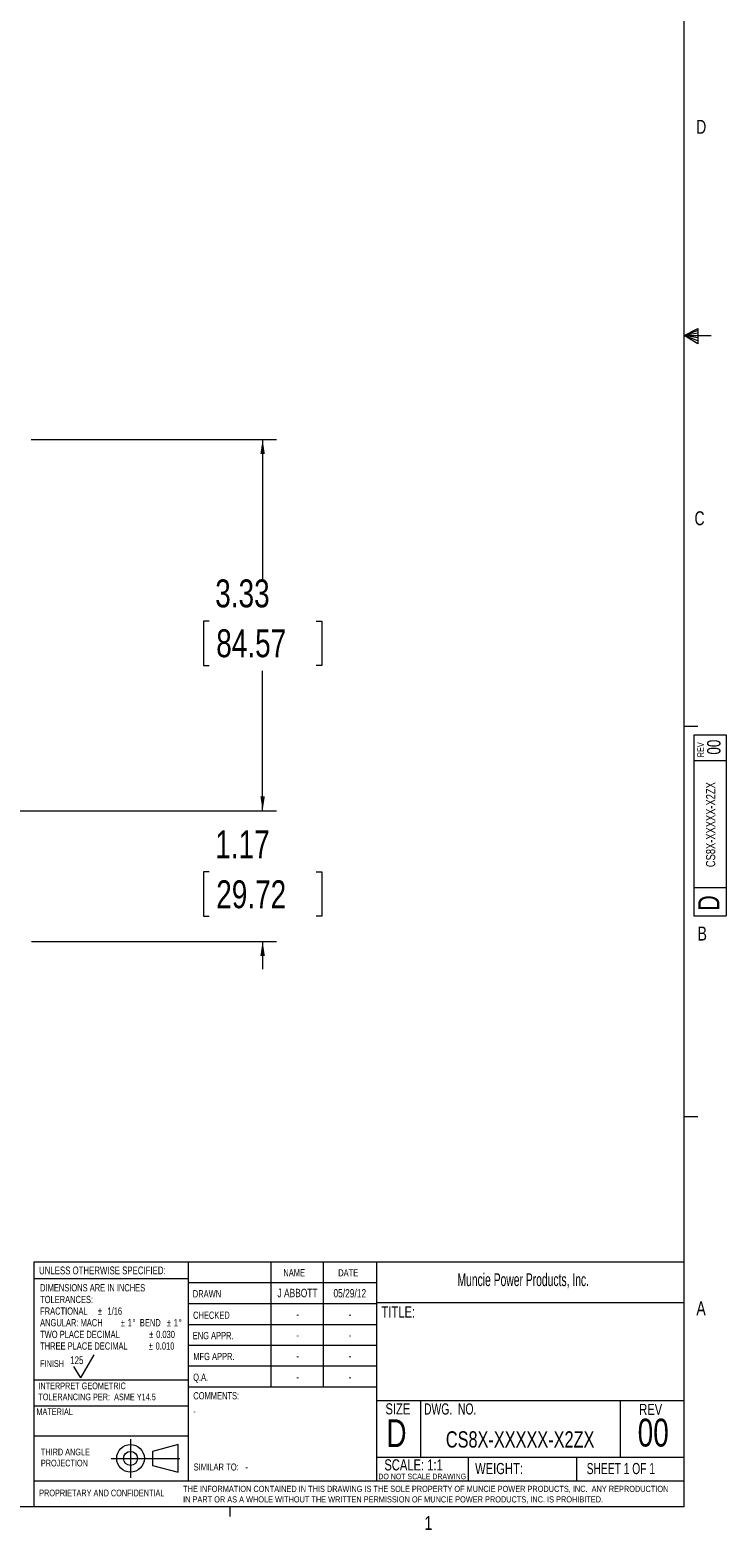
# Model space of a CAD drawing. Header units: inches. Extents: x 0.3 to 33.9, y 0.2 to 21.7.
# Tile 12 of 17: x 27.7 to 33.9, y 0.2 to 13.7. Entities that reach past the tile are written whole.
import ezdxf

# ---------------------------------------------------------------- set-up
doc = ezdxf.new("R2010")
doc.units = ezdxf.units.IN
doc.header["$MEASUREMENT"] = 0
doc.linetypes.add('CENTERX2', pattern=[0.8, 0.5, -0.1, 0.1, -0.1])
doc.layers.add('BORDER', color=7, linetype='Continuous', lineweight=15)
doc.layers.add('SLD-0', color=7, linetype='Continuous', lineweight=15)
doc.styles.add('SLDTEXTSTYLE0', font='TXT', dxfattribs={"width": 0.75})
doc.styles.add('SLDTEXTSTYLE1', font='TXT', dxfattribs={"width": 0.605})
doc.styles.add('SLDTEXTSTYLE2', font='TXT', dxfattribs={"width": 0.694444})
doc.styles.add('SLDTEXTSTYLE3', font='TXT', dxfattribs={"width": 0.6875})
doc.dimstyles.new('SLDDIMSTYLE0', dxfattribs={"dimtxt": 0.25, "dimasz": 0.13, "dimexe": 0, "dimexo": 0.0625, "dimgap": 0.0625, "dimtad": 0, "dimtih": 1, "dimtoh": 1, "dimrnd": 1e-09, "dimzin": 12, "dimdsep": 46, "dimtxsty": 'SLDTEXTSTYLE0', "dimsah": 1, "dimcen": 0.09, "dimadec": 0, "dimazin": 3, "dimtfac": 1, "dimtofl": 0, "dimtmove": 0, "dimatfit": 3, "dimfxl": 1, "dimfrac": 2, "dimtolj": 1, "dimtzin": 12, "dimarcsym": 0})
doc.dimstyles.new('SLDDIMSTYLE1', dxfattribs={"dimtxt": 0.25, "dimasz": 0.13, "dimexe": 0, "dimexo": 0.0625, "dimgap": 0.0625, "dimtad": 0, "dimtih": 1, "dimtoh": 1, "dimrnd": 1e-09, "dimzin": 12, "dimdsep": 46, "dimtxsty": 'SLDTEXTSTYLE0', "dimsah": 1, "dimcen": 0.09, "dimadec": 0, "dimazin": 3, "dimtfac": 1, "dimtmove": 0, "dimatfit": 0, "dimfxl": 1, "dimfrac": 2, "dimtolj": 1, "dimtzin": 12, "dimarcsym": 0})

# ---------------------------------------------------------------- blocks, each defined once
blk = doc.blocks.new('Block1')
at = {"layer": 'SLD-0', "color": 1, "linetype": 'CENTERX2'}
for p, q in [((3.162, 0.867), (3.162, 0.522)), ((2.989, 0.695), (3.334, 0.695))]:
    blk.add_line(p, q, dxfattribs=at)
at = {"layer": 'SLD-0', "color": 1}
for p, q in [((3.589, 0.818), (3.359, 0.758)), ((3.589, 0.571), (3.589, 0.818)), ((3.334, 0.695), (3.604, 0.695)), ((3.359, 0.758), (3.359, 0.632)), ((3.359, 0.632), (3.589, 0.571))]:
    blk.add_line(p, q, dxfattribs=at)
for radius in [0.124, 0.0629]:
    blk.add_circle((3.162, 0.695), radius, dxfattribs=at)
blk = doc.blocks.new('SW_NOTE_0')
at = {"layer": 'SLD-0', "color": 0, "char_height": 0.06, "attachment_point": 1, "style": 'SLDTEXTSTYLE0'}
for s, insert in [('THIRD ANGLE', (0, 0.077)), ('PROJECTION', (0, -0.022))]:
    blk.add_mtext(s, dxfattribs=dict(at, insert=insert))
blk = doc.blocks.new('SW_NOTE_1')
at = {"layer": 'SLD-0', "color": 0, "char_height": 0.055, "attachment_point": 1, "style": 'SLDTEXTSTYLE0'}
for s, insert in [('THE INFORMATION CONTAINED IN THIS DRAWING IS THE SOLE PROPERTY OF MUNCIE POWER PRODUCTS, INC.  ANY REPRODUCTION', (0, 0.071)), ('IN PART OR AS A WHOLE WITHOUT THE WRITTEN PERMISSION OF MUNCIE POWER PRODUCTS, INC. IS PROHIBITED.', (0, -0.023))]:
    blk.add_mtext(s, dxfattribs=dict(at, insert=insert))
blk = doc.blocks.new('SW_NOTE_2')
at = {"layer": 'SLD-0', "color": 0, "char_height": 0.065, "attachment_point": 1, "style": 'SLDTEXTSTYLE0'}
for s, insert in [('DIMENSIONS ARE IN INCHES', (0, 0.084)), ('TOLERANCES:', (0, -0.021)), ('FRACTIONAL', (0, -0.125)), ('%%p', (0.518, -0.125)), ('1/16', (0.604, -0.125)), ('ANGULAR: MACH', (0, -0.229)), ('%%p', (0.723, -0.229)), ('1', (0.785, -0.229)), ('%%d', (0.829, -0.229)), ('BEND', (0.895, -0.229)), ('%%p', (1.137, -0.229)), ('1', (1.199, -0.229)), ('%%d', (1.243, -0.229)), ('TWO PLACE DECIMAL', (0, -0.334)), ('%%p', (0.979, -0.334)), ('0.030', (1.041, -0.334)), ('THREE PLACE DECIMAL', (0, -0.438)), ('%%p', (0.974, -0.438)), ('0.010', (1.036, -0.438))]:
    blk.add_mtext(s, dxfattribs=dict(at, insert=insert))
blk = doc.blocks.new('SW_NOTE_3')
at = {"layer": 'SLD-0', "color": 0, "char_height": 0.06, "attachment_point": 1, "style": 'SLDTEXTSTYLE0'}
for s, insert in [('INTERPRET GEOMETRIC', (0, 0.077)), ('TOLERANCING PER:  ASME Y14.5', (0, -0.022))]:
    blk.add_mtext(s, dxfattribs=dict(at, insert=insert))
blk = doc.blocks.new('_D_4')
at = {"layer": 'SLD-0'}
for p, q in [((29.743, 6.651), (29.743, 6.901)), ((25.594, 6.651), (29.868, 6.651)), ((29.264, 6.103), (29.213, 6.103)), ((29.213, 6.103), (29.213, 5.706)), ((30.222, 6.103), (30.273, 6.103)), ((30.273, 6.103), (30.273, 5.706)), ((29.213, 5.706), (29.264, 5.706)), ((30.273, 5.706), (30.222, 5.706)), ((27.671, 5.481), (29.868, 5.481)), ((29.743, 5.481), (29.743, 5.231))]:
    blk.add_line(p, q, dxfattribs=at)
for points in [[(29.743, 6.651), (29.763, 6.781), (29.723, 6.781)], [(29.743, 5.481), (29.723, 5.351), (29.763, 5.351)]]:
    blk.add_solid(points, dxfattribs=at)
at = {"layer": 'SLD-0', "char_height": 0.25, "attachment_point": 1, "style": 'SLDTEXTSTYLE0'}
for s, insert in [('1.17', (29.318, 6.476, 0.413)), ('29.72', (29.327, 6.028, 0.413))]:
    blk.add_mtext(s, dxfattribs=dict(at, insert=insert))
blk = doc.blocks.new('_D_5')
at = {"layer": 'SLD-0'}
for p, q in [((27.666, 9.98), (29.868, 9.98)), ((29.743, 9.98), (29.743, 8.726)), ((29.264, 8.352), (29.213, 8.352)), ((29.213, 8.352), (29.213, 7.955)), ((30.222, 8.352), (30.273, 8.352)), ((30.273, 8.352), (30.273, 7.955)), ((29.213, 7.955), (29.264, 7.955)), ((30.273, 7.955), (30.222, 7.955)), ((29.743, 6.651), (29.743, 7.905)), ((25.594, 6.651), (29.868, 6.651))]:
    blk.add_line(p, q, dxfattribs=at)
for points in [[(29.743, 9.98), (29.723, 9.85), (29.763, 9.85)], [(29.743, 6.651), (29.763, 6.781), (29.723, 6.781)]]:
    blk.add_solid(points, dxfattribs=at)
at = {"layer": 'SLD-0', "char_height": 0.25, "attachment_point": 1, "style": 'SLDTEXTSTYLE0'}
for s, insert in [('3.33', (29.318, 8.725, 0.413)), ('84.57', (29.327, 8.278, 0.413))]:
    blk.add_mtext(s, dxfattribs=dict(at, insert=insert))

msp = doc.modelspace()

# ---------------------------------------------------------------- linework, layer by layer
at = {"layer": 'BORDER'}
for p, q in [((27.694, 0.645), (27.694, 2.609)), ((27.694, 2.609), (33.523, 2.609)), ((29.076, 2.609), (29.076, 0.645)), ((29.817, 2.609), (29.817, 1.484)), ((30.285, 2.609), (30.285, 1.484)), ((30.764, 2.609), (30.764, 0.645)), ((29.076, 2.455), (27.694, 2.455)), ((29.076, 2.422), (30.764, 2.422)), ((29.076, 2.234), (30.764, 2.234)), ((30.764, 2.242), (33.523, 2.242)), ((29.076, 2.047), (30.764, 2.047)), ((28.111, 1.567), (28.231, 1.775)), ((30.764, 1.859), (29.076, 1.859)), ((28.111, 1.567), (28.051, 1.671)), ((30.764, 1.672), (29.076, 1.672)), ((27.694, 1.55), (29.076, 1.55)), ((30.764, 1.484), (29.073, 1.484)), ((30.764, 1.365), (33.523, 1.365)), ((31.16, 1.365), (31.16, 0.858)), ((32.951, 1.365), (32.951, 0.858)), ((27.694, 1.317), (29.076, 1.317)), ((27.694, 1.047), (29.076, 1.047)), ((30.764, 0.858), (33.523, 0.858)), ((31.587, 0.858), (31.587, 0.645)), ((32.559, 0.858), (32.559, 0.645)), ((27.691, 0.645), (27.691, 0.411)), ((27.691, 0.645), (33.523, 0.645))]:
    msp.add_line(p, q, dxfattribs=at)
at = {"layer": 'SLD-0'}
for p, q in [((33.523, 0.411), (33.523, 21.411)), ((33.523, 10.911), (33.647, 10.976)), ((33.647, 10.958), (33.523, 10.911)), ((33.647, 10.934), (33.523, 10.911)), ((33.647, 10.891), (33.523, 10.911)), ((33.647, 10.865), (33.523, 10.911)), ((33.647, 10.837), (33.523, 10.911)), ((33.523, 10.911), (33.766, 10.911)), ((33.647, 10.976), (33.647, 10.837)), ((33.523, 7.411), (33.648, 7.411)), ((33.61, 7.332), (33.9, 7.332)), ((33.61, 7.332), (33.61, 5.709)), ((33.9, 7.332), (33.9, 5.709)), ((33.9, 7.099), (33.61, 7.099)), ((33.61, 5.965), (33.9, 5.965)), ((33.61, 5.709), (33.9, 5.709)), ((33.523, 3.911), (33.648, 3.911)), ((33.523, 0.411), (0.523, 0.411)), ((29.448, 0.411), (29.448, 0.326))]:
    msp.add_line(p, q, dxfattribs=at)

# ---------------------------------------------------------------- block references
at = {"color": 7, "linetype": 'Continuous'}
msp.add_blockref('Block1', (25.396, 0.151), dxfattribs=at)
at = {"layer": 'SLD-0'}
for name, p in [('SW_NOTE_2', (27.747, 2.324)), ('SW_NOTE_3', (27.731, 1.449)), ('SW_NOTE_0', (27.754, 0.856)), ('SW_NOTE_1', (29.03, 0.529))]:
    msp.add_blockref(name, p, dxfattribs=at)

# ---------------------------------------------------------------- texts
at = {"color": 7, "linetype": 'Continuous', "lineweight": 0, "char_height": 0.125, "attachment_point": 1, "style": 'SLDTEXTSTYLE0'}
for s, insert in [('D', (33.632, 12.845)), ('C', (33.617, 9.336)), ('B', (33.645, 5.613)), ('A', (33.634, 2.254)), ('1', (31.195, 0.329))]:
    msp.add_mtext(s, dxfattribs=dict(at, insert=insert))
at = {"color": 7, "linetype": 'Continuous', "lineweight": 0, "rotation": 90, "style": 'SLDTEXTSTYLE0'}
for s, insert, char_height, attachment_point in [('REV', (33.642, 7.131), 0.06, 1), ('00', (33.73, 7.222), 0.12, 2), ('CS8X-XXXXX-X2ZX', (33.72, 6.527), 0.08333, 2), ('D', (33.651, 5.756), 0.19, 1)]:
    msp.add_mtext(s, dxfattribs=dict(at, insert=insert, char_height=char_height, attachment_point=attachment_point))
at = {"layer": 'BORDER', "style": 'SLDTEXTSTYLE0'}
for s, insert, char_height, attachment_point in [('125', (28.018, 1.761), 0.07, 1), ('CS8X-XXXXX-X2ZX', (32.053, 1.089), 0.14583, 2), ('00', (33.247, 1.202), 0.25, 2), ('-', (29.588, 0.8), 0.0625, 1), ('PROPRIETARY AND CONFIDENTIAL', (27.739, 0.566), 0.06, 1)]:
    msp.add_mtext(s, dxfattribs=dict(at, insert=insert, char_height=char_height, attachment_point=attachment_point))
at = {"layer": 'SLD-0'}
for s, insert, char_height, attachment_point, style in [('UNLESS OTHERWISE SPECIFIED:', (27.738, 2.566), 0.07, 1, 'SLDTEXTSTYLE0'), ('NAME', (29.929, 2.543), 0.065, 1, 'SLDTEXTSTYLE0'), ('DATE', (30.421, 2.542), 0.065, 1, 'SLDTEXTSTYLE0'), ('Muncie Power Products, Inc.', (31.491, 2.505), 0.11458, 1, 'SLDTEXTSTYLE1'), ('DRAWN', (29.117, 2.354), 0.065, 1, 'SLDTEXTSTYLE0'), ('J ABBOTT', (30.056, 2.366), 0.075, 2, 'SLDTEXTSTYLE0'), ('05/29/12', (30.525, 2.364), 0.075, 2, 'SLDTEXTSTYLE0'), ('CHECKED', (29.119, 2.162), 0.065, 1, 'SLDTEXTSTYLE0'), ('TITLE:', (30.81, 2.208), 0.1, 1, 'SLDTEXTSTYLE0'), ('-', (30.057, 2.177), 0.075, 2, 'SLDTEXTSTYLE0'), ('-', (30.526, 2.177), 0.075, 2, 'SLDTEXTSTYLE0'), ('ENG APPR.', (29.116, 1.979), 0.065, 1, 'SLDTEXTSTYLE0'), ('-', (30.057, 1.989), 0.075, 2, 'SLDTEXTSTYLE0'), ('-', (30.526, 1.989), 0.075, 2, 'SLDTEXTSTYLE0'), ('MFG APPR.', (29.121, 1.792), 0.065, 1, 'SLDTEXTSTYLE0'), ('-', (30.057, 1.802), 0.075, 2, 'SLDTEXTSTYLE0'), ('-', (30.526, 1.802), 0.075, 2, 'SLDTEXTSTYLE0'), ('FINISH', (27.747, 1.726), 0.06, 1, 'SLDTEXTSTYLE0'), ('Q.A.', (29.12, 1.606), 0.065, 1, 'SLDTEXTSTYLE0'), ('-', (30.057, 1.614), 0.075, 2, 'SLDTEXTSTYLE0'), ('-', (30.526, 1.614), 0.075, 2, 'SLDTEXTSTYLE0'), ('COMMENTS:', (29.121, 1.44), 0.065, 1, 'SLDTEXTSTYLE0'), ('MATERIAL', (27.714, 1.294), 0.06, 1, 'SLDTEXTSTYLE0'), ('-', (29.121, 1.3), 0.0625, 1, 'SLDTEXTSTYLE0'), ('SIZE', (30.845, 1.34), 0.1, 1, 'SLDTEXTSTYLE0'), ('DWG.  NO.', (31.191, 1.339), 0.1, 1, 'SLDTEXTSTYLE2'), ('REV', (33.121, 1.335), 0.1, 1, 'SLDTEXTSTYLE0'), ('D', (30.853, 1.197), 0.25, 1, 'SLDTEXTSTYLE0'), ('SCALE: 1:1', (30.835, 0.838), 0.1, 1, 'SLDTEXTSTYLE0'), ('SHEET 1 OF 1', (32.65, 0.805), 0.1, 1, 'SLDTEXTSTYLE3'), ('SIMILAR TO:', (29.124, 0.8), 0.0625, 1, 'SLDTEXTSTYLE0'), ('DO NOT SCALE DRAWING', (31.175, 0.709), 0.05, 2, 'SLDTEXTSTYLE0'), ('WEIGHT:', (31.649, 0.805), 0.1, 1, 'SLDTEXTSTYLE0')]:
    msp.add_mtext(s, dxfattribs=dict(at, insert=insert, char_height=char_height, attachment_point=attachment_point, style=style))

# ---------------------------------------------------------------- dimensions: what is measured, and where the dimension line sits
for base, p1, p2, dimstyle, picture, middle in [((29.743, 9.98), (25.544, 6.651), (27.616, 9.98), 'SLDDIMSTYLE0', '_D_5', (29.743, 8.316)), ((29.743, 6.651), (27.621, 5.481), (25.544, 6.651), 'SLDDIMSTYLE1', '_D_4', (29.743, 6.066))]:
    dim = msp.add_linear_dim(base=base, p1=p1, p2=p2, angle=90, dimstyle=dimstyle, dxfattribs=at)
    dim.commit()
    dim.dimension.update_dxf_attribs({"geometry": picture, "text_midpoint": middle, "dimtype": 160})

doc.saveas('drawing.dxf')
